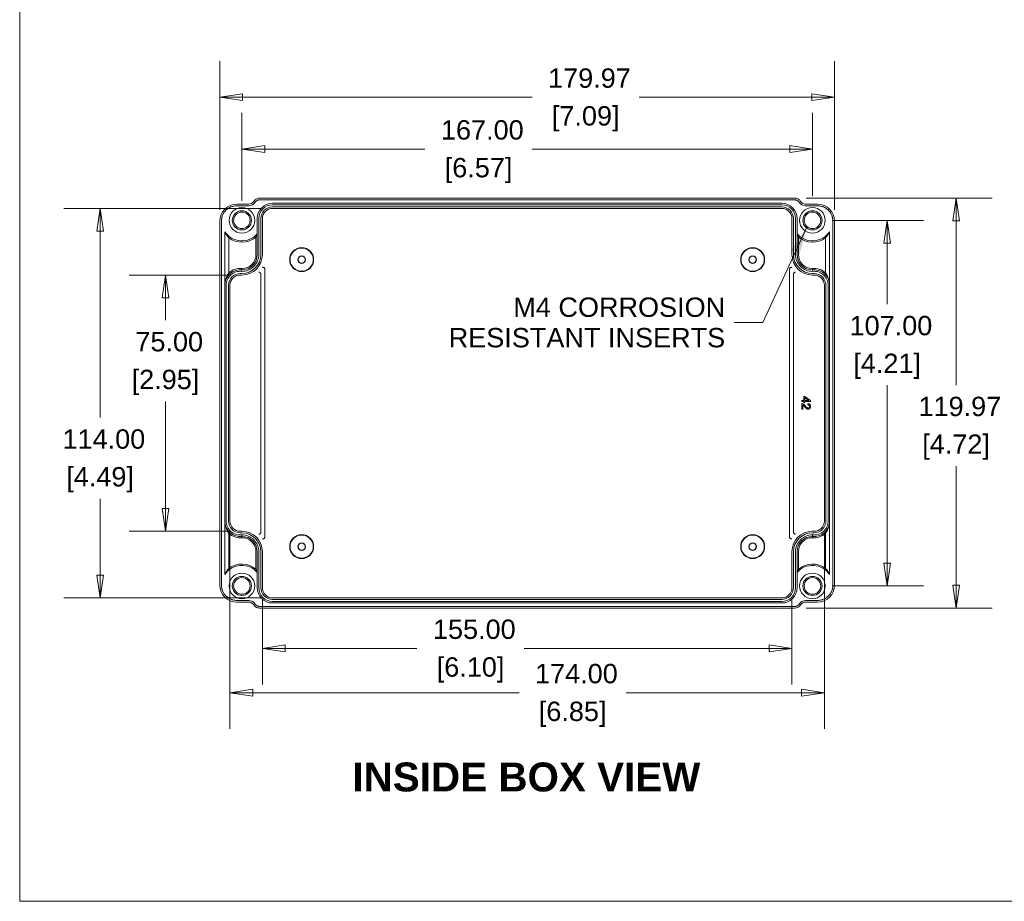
# Model space of a CAD drawing. Header units: millimetres. Extents: x 12 to 920, y 12 to 708.
# Tile 1 of 12: x 25 to 313, y 25 to 283. Entities that reach past the tile are written whole.
import ezdxf

# ---------------------------------------------------------------- set-up
doc = ezdxf.new("R2010")
doc.units = ezdxf.units.MM
doc.header["$LTSCALE"] = 3.333333
for name, color, linetype, lineweight in [('Dimension (ANSI)', 7, 'Continuous', 9), ('Sketch Geometry (ANSI)', 7, 'Continuous', 9), ('Symbol (ANSI)', 7, 'Continuous', 9), ('Visible (ANSI)', 7, 'Continuous', 9)]:
    doc.layers.add(name, color=color, linetype=linetype, lineweight=lineweight)
doc.styles.add('Label Text (ANSI)', font='arialbd.ttf')
doc.styles.add('Note Text (ANSI)', font='arial.ttf')
doc.dimstyles.new('Default - mm (ANSI)', dxfattribs={"dimscale": 3.333333, "dimtxt": 1.7, "dimasz": 2, "dimexe": 3.175, "dimexo": 1, "dimgap": 0.8, "dimtad": 0, "dimtih": 1, "dimtoh": 1, "dimrnd": 1e-08, "dimzin": 4, "dimdsep": 46, "dimtxsty": 'Note Text (ANSI)', "dimblk": 'Filled-1', "dimcen": 0.09, "dimdle": 10, "dimclrd": 256, "dimclre": 256, "dimclrt": 256, "dimadec": 1, "dimazin": 0, "dimtfac": 1.792941, "dimtofl": 0, "dimtmove": 0, "dimatfit": 3, "dimfxl": 1, "dimtolj": 1, "dimtzin": 0, "dimlwd": -1, "dimlwe": -1, "dimarcsym": 0})
doc.dimstyles.new('Default - mm (ANSI)$7', dxfattribs={"dimscale": 3.333333, "dimtxt": 1.7, "dimasz": 2.5, "dimexe": 3.175, "dimexo": 1, "dimgap": 0.8, "dimtad": 0, "dimtih": 1, "dimtoh": 1, "dimrnd": 1e-08, "dimzin": 4, "dimdsep": 46, "dimtxsty": 'Note Text (ANSI)', "dimblk": 'Filled-1', "dimcen": 0.09, "dimdle": 10, "dimclrd": 256, "dimclre": 256, "dimclrt": 256, "dimadec": 1, "dimazin": 0, "dimtfac": 1.792941, "dimtofl": 0, "dimtmove": 0, "dimatfit": 3, "dimfxl": 1, "dimtolj": 1, "dimtzin": 0, "dimlwd": -1, "dimlwe": -1, "dimarcsym": 0})

# ---------------------------------------------------------------- blocks, each defined once
blk = doc.blocks.new('Filled-1')
at = {"color": 0}
for p, q in [((0, 0), (-1, 0.15)), ((-1, 0.15), (-1, -0.15)), ((-1, 0), (0, 0)), ((-1, -0.15), (0, 0))]:
    blk.add_line(p, q, dxfattribs=at)
at = {"color": 0, "flags": 128}
blk.add_lwpolyline([(-1, -0.15), (0, 0), (-1, 0.15), (-1, -0.15)], dxfattribs=at)
at = {"color": 0}
blk.add_solid([(-1, -0.15), (0, 0), (-1, 0.15), (-1, -0.15)], dxfattribs=at)
blk = doc.blocks.new('*D39')
at = {"layer": 'Defpoints', "color": 0, "transparency": 16777216}
for p in [(83.55, 260.35), (83.55, 224.05), (263.52, 224.05)]:
    blk.add_point(p, dxfattribs=at)
at = {"layer": 'Dimension (ANSI)', "transparency": 16777216}
for p, q in [((83.55, 227.39), (83.55, 270.93)), ((263.52, 227.39), (263.52, 270.93)), ((90.22, 260.35), (174.98, 260.35)), ((256.86, 260.35), (206.36, 260.35))]:
    blk.add_line(p, q, dxfattribs=at)
at = {"layer": 'Dimension (ANSI)', "transparency": 16777216, "xscale": 6.666666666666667, "yscale": 6.666666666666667, "zscale": 6.666666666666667, "rotation": 180}
blk.add_blockref('Filled-1', (83.55, 260.35), dxfattribs=at)
at = {"layer": 'Dimension (ANSI)', "transparency": 16777216, "xscale": 6.666666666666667, "yscale": 6.666666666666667, "zscale": 6.666666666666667}
blk.add_blockref('Filled-1', (263.52, 260.35), dxfattribs=at)
at = {"layer": 'Dimension (ANSI)', "transparency": 16777216, "attachment_point": 5, "style": 'Note Text (ANSI)'}
for s, insert, char_height in [('\\A1; 179.97', (190.67, 265.91), 5.6667), ('\\A1;[7.09]', (190.67, 254.05), 5.667)]:
    blk.add_mtext(s, dxfattribs=dict(at, insert=insert, char_height=char_height))
blk = doc.blocks.new('*D40')
at = {"layer": 'Defpoints', "color": 0, "transparency": 16777216}
for p in [(257.04, 245.19), (257.04, 228.06), (90.04, 226.73)]:
    blk.add_point(p, dxfattribs=at)
at = {"layer": 'Dimension (ANSI)', "transparency": 16777216}
for p, q in [((90.04, 230.07), (90.04, 255.77)), ((257.04, 231.4), (257.04, 255.77)), ((96.7, 245.19), (143.62, 245.19)), ((250.37, 245.19), (174.99, 245.19))]:
    blk.add_line(p, q, dxfattribs=at)
at = {"layer": 'Dimension (ANSI)', "transparency": 16777216, "xscale": 6.666666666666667, "yscale": 6.666666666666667, "zscale": 6.666666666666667, "rotation": 180}
blk.add_blockref('Filled-1', (90.04, 245.19), dxfattribs=at)
at = {"layer": 'Dimension (ANSI)', "transparency": 16777216, "xscale": 6.666666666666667, "yscale": 6.666666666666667, "zscale": 6.666666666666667}
blk.add_blockref('Filled-1', (257.04, 245.19), dxfattribs=at)
at = {"layer": 'Dimension (ANSI)', "transparency": 16777216, "attachment_point": 5, "style": 'Note Text (ANSI)'}
for s, insert, char_height in [('\\A1; 167.00', (159.31, 250.75), 5.6667), ('\\A1;[6.57]', (159.31, 238.89), 5.667)]:
    blk.add_mtext(s, dxfattribs=dict(at, insert=insert, char_height=char_height))
blk = doc.blocks.new('*D41')
at = {"layer": 'Defpoints', "color": 0, "transparency": 16777216}
for p in [(251.86, 230.8), (251.86, 110.83), (299.08, 110.83)]:
    blk.add_point(p, dxfattribs=at)
at = {"layer": 'Dimension (ANSI)', "transparency": 16777216}
for p, q in [((255.19, 230.8), (309.66, 230.8)), ((299.08, 224.13), (299.08, 176.11)), ((299.08, 117.49), (299.08, 152.4)), ((255.19, 110.83), (309.66, 110.83))]:
    blk.add_line(p, q, dxfattribs=at)
at = {"layer": 'Dimension (ANSI)', "transparency": 16777216, "xscale": 6.666666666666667, "yscale": 6.666666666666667, "zscale": 6.666666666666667}
for p, rotation in [((299.08, 230.8), 90), ((299.08, 110.83), 270)]:
    blk.add_blockref('Filled-1', p, dxfattribs=dict(at, rotation=rotation))
at = {"layer": 'Dimension (ANSI)', "transparency": 16777216, "attachment_point": 5, "style": 'Note Text (ANSI)'}
for s, insert, char_height in [('\\A1; 119.97', (299.08, 169.81), 5.6667), ('\\A1;[4.72]', (299.08, 157.96), 5.667)]:
    blk.add_mtext(s, dxfattribs=dict(at, insert=insert, char_height=char_height))
blk = doc.blocks.new('*D42')
at = {"layer": 'Defpoints', "color": 0, "transparency": 16777216}
for p in [(259.46, 224.31), (278.91, 224.31), (259.46, 117.31)]:
    blk.add_point(p, dxfattribs=at)
at = {"layer": 'Dimension (ANSI)', "transparency": 16777216}
for p, q in [((262.79, 224.31), (289.5, 224.31)), ((278.91, 217.65), (278.91, 199.77)), ((278.91, 123.98), (278.91, 176.05)), ((262.79, 117.31), (289.5, 117.31))]:
    blk.add_line(p, q, dxfattribs=at)
at = {"layer": 'Dimension (ANSI)', "transparency": 16777216, "xscale": 6.666666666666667, "yscale": 6.666666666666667, "zscale": 6.666666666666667}
for p, rotation in [((278.91, 224.31), 90), ((278.91, 117.31), 270)]:
    blk.add_blockref('Filled-1', p, dxfattribs=dict(at, rotation=rotation))
at = {"layer": 'Dimension (ANSI)', "transparency": 16777216, "attachment_point": 5, "style": 'Note Text (ANSI)'}
for s, insert, char_height in [('\\A1; 107.00', (278.91, 193.47), 5.6667), ('\\A1;[4.21]', (278.91, 181.61), 5.667)]:
    blk.add_mtext(s, dxfattribs=dict(at, insert=insert, char_height=char_height))
blk = doc.blocks.new('*D43')
at = {"layer": 'Defpoints', "color": 0, "transparency": 16777216}
for p in [(96.04, 116.81), (251.04, 116.81), (251.04, 99.03)]:
    blk.add_point(p, dxfattribs=at)
at = {"layer": 'Dimension (ANSI)', "transparency": 16777216}
for p, q in [((96.04, 113.48), (96.04, 88.44)), ((251.04, 113.48), (251.04, 88.44)), ((102.7, 99.03), (141.28, 99.03)), ((244.37, 99.03), (172.65, 99.03))]:
    blk.add_line(p, q, dxfattribs=at)
at = {"layer": 'Dimension (ANSI)', "transparency": 16777216, "xscale": 6.666666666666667, "yscale": 6.666666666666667, "zscale": 6.666666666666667, "rotation": 180}
blk.add_blockref('Filled-1', (96.04, 99.03), dxfattribs=at)
at = {"layer": 'Dimension (ANSI)', "transparency": 16777216, "xscale": 6.666666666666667, "yscale": 6.666666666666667, "zscale": 6.666666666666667}
blk.add_blockref('Filled-1', (251.04, 99.03), dxfattribs=at)
at = {"layer": 'Dimension (ANSI)', "transparency": 16777216, "attachment_point": 5, "style": 'Note Text (ANSI)'}
for s, insert, char_height in [('\\A1; 155.00', (156.97, 104.59), 5.6667), ('\\A1;[6.10]', (156.97, 92.73), 5.667)]:
    blk.add_mtext(s, dxfattribs=dict(at, insert=insert, char_height=char_height))
blk = doc.blocks.new('*D44')
at = {"layer": 'Defpoints', "color": 0, "transparency": 16777216}
for p in [(86.54, 136.31), (260.54, 136.31), (260.54, 86.05)]:
    blk.add_point(p, dxfattribs=at)
at = {"layer": 'Dimension (ANSI)', "transparency": 16777216}
for p, q in [((86.54, 132.98), (86.54, 75.46)), ((260.54, 132.98), (260.54, 75.46)), ((93.2, 86.05), (171.17, 86.05)), ((253.87, 86.05), (202.54, 86.05))]:
    blk.add_line(p, q, dxfattribs=at)
at = {"layer": 'Dimension (ANSI)', "transparency": 16777216, "xscale": 6.666666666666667, "yscale": 6.666666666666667, "zscale": 6.666666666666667, "rotation": 180}
blk.add_blockref('Filled-1', (86.54, 86.05), dxfattribs=at)
at = {"layer": 'Dimension (ANSI)', "transparency": 16777216, "xscale": 6.666666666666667, "yscale": 6.666666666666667, "zscale": 6.666666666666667}
blk.add_blockref('Filled-1', (260.54, 86.05), dxfattribs=at)
at = {"layer": 'Dimension (ANSI)', "transparency": 16777216, "attachment_point": 5, "style": 'Note Text (ANSI)'}
for s, insert, char_height in [('\\A1; 174.00', (186.85, 91.61), 5.6667), ('\\A1;[6.85]', (186.85, 79.75), 5.667)]:
    blk.add_mtext(s, dxfattribs=dict(at, insert=insert, char_height=char_height))
blk = doc.blocks.new('*D45')
at = {"layer": 'Defpoints', "color": 0, "transparency": 16777216}
for p in [(89.54, 208.31), (67.67, 133.31), (90.04, 133.31)]:
    blk.add_point(p, dxfattribs=at)
at = {"layer": 'Dimension (ANSI)', "transparency": 16777216}
for p, q in [((86.2, 208.31), (57.09, 208.31)), ((67.67, 201.65), (67.67, 195.05)), ((67.67, 139.98), (67.67, 171.34)), ((86.7, 133.31), (57.09, 133.31))]:
    blk.add_line(p, q, dxfattribs=at)
at = {"layer": 'Dimension (ANSI)', "transparency": 16777216, "xscale": 6.666666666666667, "yscale": 6.666666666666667, "zscale": 6.666666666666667}
for p, rotation in [((67.67, 208.31), 90), ((67.67, 133.31), 270)]:
    blk.add_blockref('Filled-1', p, dxfattribs=dict(at, rotation=rotation))
at = {"layer": 'Dimension (ANSI)', "transparency": 16777216, "char_height": 5.667, "attachment_point": 5, "style": 'Note Text (ANSI)'}
for s, insert in [('\\A1; 75.00', (67.67, 188.76)), ('\\A1;[2.95]', (67.67, 176.9))]:
    blk.add_mtext(s, dxfattribs=dict(at, insert=insert))
blk = doc.blocks.new('*D46')
at = {"layer": 'Defpoints', "color": 0, "transparency": 16777216}
for p in [(48.54, 227.81), (99.04, 227.81), (99.04, 113.81)]:
    blk.add_point(p, dxfattribs=at)
at = {"layer": 'Dimension (ANSI)', "transparency": 16777216}
for p, q in [((95.7, 227.81), (37.96, 227.81)), ((48.54, 221.15), (48.54, 166.57)), ((48.54, 120.48), (48.54, 142.85)), ((95.7, 113.81), (37.96, 113.81))]:
    blk.add_line(p, q, dxfattribs=at)
at = {"layer": 'Dimension (ANSI)', "transparency": 16777216, "xscale": 6.666666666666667, "yscale": 6.666666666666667, "zscale": 6.666666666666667}
for p, rotation in [((48.54, 227.81), 90), ((48.54, 113.81), 270)]:
    blk.add_blockref('Filled-1', p, dxfattribs=dict(at, rotation=rotation))
at = {"layer": 'Dimension (ANSI)', "transparency": 16777216, "attachment_point": 5, "style": 'Note Text (ANSI)'}
for s, insert, char_height in [('\\A1; 114.00', (48.54, 160.27), 5.6667), ('\\A1;[4.49]', (48.54, 148.41), 5.667)]:
    blk.add_mtext(s, dxfattribs=dict(at, insert=insert, char_height=char_height))
blk = doc.blocks.new('Borders Hammond Border')
at = {"layer": 'Sketch Geometry (ANSI)'}
for p, q in [((7.5, 208.4), (7.5, 7.5)), ((7.5, 7.5), (271.9, 7.5))]:
    blk.add_line(p, q, dxfattribs=at)

msp = doc.modelspace()

# ---------------------------------------------------------------- linework, layer by layer
at = {"layer": 'Visible (ANSI)'}
for p, q in [((95.2165, 230.8004), (251.8585, 230.8004)), ((92.0375, 228.5635), (88.5358, 228.5635)), ((88.5489, 229.0504), (92.0375, 229.0504)), ((251.8657, 230.3135), (95.2093, 230.3135)), ((99.0375, 229.3135), (248.0375, 229.3135)), ((99.0375, 228.8727), (248.0375, 228.8727)), ((99.0375, 228.2543), (248.0375, 228.2543)), ((99.0375, 227.8135), (248.0375, 227.8135)), ((255.0375, 229.0504), (258.5261, 229.0504)), ((258.5392, 228.5635), (255.0375, 228.5635)), ((94.5375, 220.3449), (94.5375, 224.8135)), ((94.9783, 214.3135), (94.9783, 224.8135)), ((95.5967, 214.3135), (95.5967, 224.8135)), ((96.0375, 214.3135), (96.0375, 224.8135)), ((251.0375, 224.8135), (251.0375, 214.3135)), ((251.4783, 224.8135), (251.4783, 214.3135)), ((252.0967, 224.8135), (252.0967, 214.3135)), ((252.5375, 224.8135), (252.5375, 220.3449)), ((83.5506, 117.5749), (83.5506, 224.0521)), ((84.0375, 224.0652), (84.0375, 117.5618)), ((263.0375, 117.5618), (263.0375, 224.0652)), ((263.5244, 224.0521), (263.5244, 117.5749)), ((85.0375, 205.8135), (85.0375, 220.9969)), ((86.1897, 219.2195), (86.1897, 208.9075)), ((94.1535, 214.3135), (94.1535, 219.4336)), ((94.5375, 220.3449), (94.5375, 214.3135)), ((252.5375, 214.3135), (252.5375, 220.3449)), ((252.9215, 219.4336), (252.9215, 214.3135)), ((260.8853, 208.9075), (260.8853, 219.2195)), ((262.0375, 220.9969), (262.0375, 205.8135)), ((89.5375, 208.7543), (90.0375, 208.7543)), ((89.5375, 208.3135), (90.0375, 208.3135)), ((95.5849, 132.9969), (95.5849, 208.6301)), ((96.7396, 210.0289), (96.7396, 131.5982)), ((250.3354, 131.5982), (250.3354, 210.0289)), ((251.4901, 208.6301), (251.4901, 132.9969)), ((257.0375, 208.7543), (257.5375, 208.7543)), ((257.0375, 208.3135), (257.5375, 208.3135)), ((85.0098, 136.3135), (85.0098, 205.3135)), ((85.4506, 136.3135), (85.4506, 205.3135)), ((86.0967, 136.3135), (86.0967, 205.3135)), ((86.5375, 136.3135), (86.5375, 205.3135)), ((260.5375, 205.3135), (260.5375, 136.3135)), ((260.9783, 205.3135), (260.9783, 136.3135)), ((261.6244, 205.3135), (261.6244, 136.3135)), ((262.0652, 205.3135), (262.0652, 136.3135)), ((254.5377, 171.6272), (253.9394, 171.6272)), ((253.9394, 171.6272), (253.9394, 171.3204)), ((253.9394, 171.3204), (254.5377, 171.3204)), ((253.9394, 170.7087), (253.9394, 169.0567)), ((254.2347, 169.0567), (254.2347, 170.2819)), ((254.5377, 172.7114), (254.5377, 171.6272)), ((254.8197, 172.7114), (254.5377, 172.7114)), ((254.5377, 171.3204), (254.5377, 170.9831)), ((254.5377, 170.9831), (254.8197, 170.9831)), ((256.4394, 171.5719), (254.8197, 172.7114)), ((254.8197, 171.6272), (254.8197, 172.4103)), ((254.8197, 172.4103), (255.9478, 171.6272)), ((255.9478, 171.6272), (254.8197, 171.6272)), ((254.8197, 170.9831), (254.8197, 171.3204)), ((254.8197, 171.3204), (256.4394, 171.3204)), ((255.7267, 170.6516), (255.6944, 170.3352)), ((256.4394, 171.3204), (256.4394, 171.5719)), ((253.9394, 169.0567), (254.2347, 169.0567)), ((85.0375, 120.6301), (85.0375, 135.8135)), ((262.0375, 135.8135), (262.0375, 120.6301)), ((86.1897, 132.7195), (86.1897, 122.4076)), ((90.0375, 133.3135), (89.5375, 133.3135)), ((90.0375, 132.8727), (89.5375, 132.8727)), ((257.5375, 133.3135), (257.0375, 133.3135)), ((257.5375, 132.8727), (257.0375, 132.8727)), ((260.8853, 122.4076), (260.8853, 132.7195)), ((94.1535, 122.1934), (94.1535, 127.3135)), ((94.5375, 127.3135), (94.5375, 121.2821)), ((94.9783, 116.8135), (94.9783, 127.3135)), ((95.5967, 116.8135), (95.5967, 127.3135)), ((96.0375, 116.8135), (96.0375, 127.3135)), ((251.0375, 127.3135), (251.0375, 116.8135)), ((251.4783, 127.3135), (251.4783, 116.8135)), ((252.0967, 127.3135), (252.0967, 116.8135)), ((252.5375, 121.2821), (252.5375, 127.3135)), ((252.9215, 127.3135), (252.9215, 122.1934)), ((94.5375, 116.8135), (94.5375, 121.2821)), ((252.5375, 121.2821), (252.5375, 116.8135)), ((88.5358, 113.0635), (92.0375, 113.0635)), ((92.0375, 112.5766), (88.5489, 112.5766)), ((248.0375, 113.8135), (99.0375, 113.8135)), ((248.0375, 113.3727), (99.0375, 113.3727)), ((248.0375, 112.7543), (99.0375, 112.7543)), ((255.0375, 113.0635), (258.5392, 113.0635)), ((258.5261, 112.5766), (255.0375, 112.5766)), ((95.2093, 111.3135), (251.8657, 111.3135)), ((251.8585, 110.8266), (95.2165, 110.8266)), ((248.0375, 112.3135), (99.0375, 112.3135))]:
    msp.add_line(p, q, dxfattribs=at)
for centre, radius in [((90.0375, 224.3135), 3.75), ((257.0375, 224.3135), 3.75), ((90.0375, 224.3135), 2.8006), ((90.0375, 224.3135), 2.421), ((257.0375, 224.3135), 2.8006), ((257.0375, 224.3135), 2.421), ((107.5375, 212.8135), 3.5), ((107.5375, 212.8135), 3.3953), ((239.5375, 212.8135), 3.5), ((239.5375, 212.8135), 3.3953), ((107.5375, 212.8135), 1.125), ((107.5375, 212.8135), 1.0595), ((239.5375, 212.8135), 1.125), ((239.5375, 212.8135), 1.0595), ((107.5375, 128.8135), 3.5), ((107.5375, 128.8135), 3.3953), ((107.5375, 128.8135), 1.125), ((107.5375, 128.8135), 1.0595), ((239.5375, 128.8135), 3.5), ((239.5375, 128.8135), 3.3953), ((239.5375, 128.8135), 1.125), ((239.5375, 128.8135), 1.0595), ((90.0375, 117.3135), 3.75), ((257.0375, 117.3135), 3.75), ((90.0375, 117.3135), 2.8006), ((90.0375, 117.3135), 2.421), ((257.0375, 117.3135), 2.8006), ((257.0375, 117.3135), 2.421)]:
    msp.add_circle(centre, radius, dxfattribs=at)
for centre, radius, start, end in [((92.0375, 230.8135), 1.7631, 270, 327.664748), ((92.0375, 230.8135), 2.25, 270, 327.774825), ((99.0375, 224.8135), 4.5, 90, 180), ((99.0375, 224.8135), 4.0592, 90, 180), ((99.0375, 224.8135), 3.4408, 90, 180), ((99.0375, 224.8135), 3, 90, 180), ((248.0375, 224.8135), 4.5, 0, 90), ((248.0375, 224.8135), 4.0592, 0, 90), ((248.0375, 224.8135), 3.4408, 0, 90), ((248.0375, 224.8135), 3, 0, 90), ((255.0375, 230.8135), 2.25, 212.225175, 270), ((255.0375, 230.8135), 1.7631, 212.335252, 270), ((90.0375, 224.3135), 6, 213.55731, 318.590378), ((90.0375, 224.3135), 6.384, 232.934308, 310.146292), ((257.0375, 224.3135), 6, 221.409622, 326.44269), ((257.0375, 224.3135), 6.384, 229.853708, 307.065692), ((90.0375, 214.3135), 4.9408, 269.703021, 0), ((90.0375, 214.3135), 4.5, 270, 0), ((90.0375, 214.3135), 6, 270, 0), ((90.0375, 214.3135), 5.5592, 270, 0), ((90.0375, 214.3135), 4.116, 270.283423, 0), ((257.0375, 214.3135), 6, 180, 270), ((257.0375, 214.3135), 5.5592, 180, 270), ((257.0375, 214.3135), 4.9408, 180, 270.296979), ((257.0375, 214.3135), 4.5, 180, 270), ((257.0375, 214.3135), 4.116, 180, 269.716577), ((89.5375, 205.3135), 4.5277, 83.659808, 173.659808), ((89.5375, 205.3135), 4.0869, 83.334274, 180), ((89.5375, 205.3135), 3.4408, 90, 180), ((89.5375, 205.3135), 4.9117, 83.918466, 132.969149), ((89.5375, 205.3135), 3, 90, 180), ((257.5375, 205.3135), 4.9117, 47.030851, 96.081534), ((257.5375, 205.3135), 4.5277, 6.340192, 96.340192), ((257.5375, 205.3135), 4.0869, 0, 96.665726), ((257.5375, 205.3135), 3.4408, 0, 90), ((257.5375, 205.3135), 3, 0, 90), ((89.5375, 205.3135), 4.5277, 173.659808, 180), ((257.5375, 205.3135), 4.5277, 0, 6.340192), ((89.5375, 136.3135), 4.5277, 180, 186.340192), ((89.5375, 136.3135), 4.5277, 186.340192, 276.340192), ((89.5375, 136.3135), 4.0869, 180, 276.665726), ((89.5375, 136.3135), 3.4408, 180, 270), ((89.5375, 136.3135), 3, 180, 270), ((257.5375, 136.3135), 4.5277, 263.659808, 353.659808), ((257.5375, 136.3135), 4.0869, 263.334274, 0), ((257.5375, 136.3135), 3.4408, 270, 0), ((257.5375, 136.3135), 3, 270, 0), ((257.5375, 136.3135), 4.5277, 353.659808, 0), ((89.5375, 136.3135), 4.9117, 227.030851, 276.081534), ((90.0375, 127.3135), 6, 0, 90), ((90.0375, 127.3135), 5.5592, 0, 90), ((257.0375, 127.3135), 6, 90, 180), ((257.0375, 127.3135), 5.5592, 90, 180), ((257.5375, 136.3135), 4.9117, 263.918466, 312.969149), ((90.0375, 127.3135), 4.9408, 0, 90.296979), ((90.0375, 127.3135), 4.5, 0, 90), ((90.0375, 127.3135), 4.116, 0, 89.716577), ((257.0375, 127.3135), 4.9408, 89.703021, 180), ((257.0375, 127.3135), 4.5, 90, 180), ((257.0375, 127.3135), 4.116, 90.283423, 180), ((90.0375, 117.3135), 6, 41.409622, 146.44269), ((90.0375, 117.3135), 6.384, 49.853708, 127.065692), ((257.0375, 117.3135), 6, 33.55731, 138.590378), ((257.0375, 117.3135), 6.384, 52.934308, 130.146292), ((99.0375, 116.8135), 4.5, 180, 270), ((99.0375, 116.8135), 4.0592, 180, 270), ((99.0375, 116.8135), 3.4408, 180, 270), ((99.0375, 116.8135), 3, 180, 270), ((248.0375, 116.8135), 4.5, 270, 0), ((248.0375, 116.8135), 3.4408, 270, 0), ((248.0375, 116.8135), 3, 270, 0), ((248.0375, 116.8135), 4.0592, 270, 0), ((92.0375, 110.8135), 2.25, 32.225175, 90), ((92.0375, 110.8135), 1.7631, 32.335252, 90), ((255.0375, 110.8135), 2.25, 90, 147.774825), ((255.0375, 110.8135), 1.7631, 90, 147.664748)]:
    msp.add_arc(centre, radius, start, end, dxfattribs=at)
for centre, major_axis, ratio, start_param, end_param in [((88.5523, 224.0487), (-3.538, 3.538), 0.999315, 5.49812976, 7.06824085), ((258.5227, 224.0487), (3.538, 3.538), 0.999315, 5.49812976, 7.06824085), ((92.9117, 224.3135), (-8.6242, 0), 0.94283297, 0.42014254, 0.6770377), ((254.1634, 224.3135), (-8.6242, 0), 0.94283297, 2.46455495, 2.72145011), ((91.7972, 205.3135), (6.7805, 0), 0.94283297, 2.54456502, 3.06330029), ((255.2778, 205.3135), (6.7805, 0), 0.94283297, 0.07829236, 0.59702763), ((91.7972, 136.3135), (-6.7805, 0), 0.94283297, 0.07829236, 0.59702763), ((255.2778, 136.3135), (-6.7805, 0), 0.94283297, 2.54456502, 3.06330029), ((92.9117, 117.3135), (8.6242, 0), 0.94283297, 2.46455495, 2.72145011), ((254.1634, 117.3135), (8.6242, 0), 0.94283297, 0.42014254, 0.6770377), ((88.5523, 117.5783), (-3.538, -3.538), 0.999315, 5.49812976, 7.06824085), ((258.5227, 117.5783), (3.538, -3.538), 0.999315, 5.49812976, 7.06824085)]:
    msp.add_ellipse(centre, major_axis=major_axis, ratio=ratio, start_param=start_param, end_param=end_param, dxfattribs=at)
for points, knots in [([(93.5272, 229.8705), (93.6374, 230.0445), (93.7738, 230.2005), (94.0894, 230.4653), (94.2668, 230.5725), (94.6982, 230.7496), (94.9561, 230.8004), (95.2165, 230.8004)], [-0.201710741, -0.201710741, -0.201710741, -0.201710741, -0.13991455, -0.13991455, -0.078116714, -0.078116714, 0, 0, 0, 0]), ([(251.8585, 230.8004), (252.0645, 230.8004), (252.2693, 230.7686), (252.6618, 230.6435), (252.8472, 230.551), (253.2276, 230.2812), (253.4085, 230.0905), (253.5478, 229.8705)], [-0.201710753, -0.201710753, -0.201710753, -0.201710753, -0.13991405, -0.13991405, -0.078119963, -0.078119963, 0, 0, 0, 0]), ([(88.5358, 228.5635), (88.3395, 228.5635), (87.9468, 228.5378), (87.4644, 228.4419), (86.9946, 228.2994), (86.6311, 228.1489), (86.1982, 227.9175), (85.8711, 227.699), (85.4916, 227.3875), (85.2135, 227.1094), (84.9021, 226.7299), (84.6836, 226.4029), (84.4522, 225.9699), (84.3016, 225.6064), (84.1592, 225.1366), (84.0632, 224.6542), (84.0375, 224.2616), (84.0375, 224.0652)], [-7.06824085, -7.06824085, -7.06824085, -7.06824085, -6.93739826, -6.80655567, -6.74113438, -6.61029179, -6.54487049, -6.4140279, -6.3486066, -6.21776401, -6.15234272, -6.02150012, -5.95607883, -5.82523624, -5.75981494, -5.62897235, -5.49812976, -5.49812976, -5.49812976, -5.49812976]), ([(95.2093, 230.3135), (95.1251, 230.3135), (94.9782, 230.3011), (94.8144, 230.2626), (94.6943, 230.2234), (94.6162, 230.1924), (94.5213, 230.1475), (94.4477, 230.1069), (94.3591, 230.0504), (94.291, 230.0007), (94.2103, 229.9337), (94.1493, 229.8761), (94.0778, 229.7995), (94.0112, 229.7185), (93.9634, 229.6493), (93.9409, 229.6137)], [-0.202097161, -0.202097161, -0.202097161, -0.202097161, -0.168414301, -0.143152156, -0.134731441, -0.117890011, -0.109469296, -0.092627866, -0.084207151, -0.06736572, -0.058945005, -0.042103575, -0.03368286, -0.01684143, 0, 0, 0, 0]), ([(253.1341, 229.6137), (253.0892, 229.6849), (253.0004, 229.8026), (252.8805, 229.9206), (252.7833, 230.0013), (252.7153, 230.0508), (252.6268, 230.1072), (252.5532, 230.1478), (252.4582, 230.1926), (252.3798, 230.2237), (252.2801, 230.2562), (252.1988, 230.2771), (252.0959, 230.2968), (251.9919, 230.31), (251.9078, 230.3135), (251.8657, 230.3135)], [-0.20209715, -0.20209715, -0.20209715, -0.20209715, -0.168414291, -0.143152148, -0.134731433, -0.117890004, -0.109469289, -0.09262786, -0.084207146, -0.067365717, -0.058945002, -0.042103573, -0.033682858, -0.016841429, 0, 0, 0, 0]), ([(263.0375, 224.0652), (263.0375, 224.2616), (263.0118, 224.6542), (262.9159, 225.1366), (262.7734, 225.6064), (262.6229, 225.9699), (262.3915, 226.4029), (262.1729, 226.7299), (261.8615, 227.1094), (261.5834, 227.3875), (261.2039, 227.699), (260.8769, 227.9175), (260.4439, 228.1489), (260.0804, 228.2994), (259.6106, 228.4419), (259.1282, 228.5378), (258.7356, 228.5635), (258.5392, 228.5635)], [-7.06824085, -7.06824085, -7.06824085, -7.06824085, -6.93739826, -6.80655567, -6.74113438, -6.61029179, -6.54487049, -6.4140279, -6.3486066, -6.21776401, -6.15234272, -6.02150012, -5.95607883, -5.82523624, -5.75981494, -5.62897235, -5.49812976, -5.49812976, -5.49812976, -5.49812976]), ([(96.0285, 210.5274), (96.0287, 210.5277), (96.0289, 210.528), (96.045, 210.5492), (96.0727, 210.5624), (96.1463, 210.5712), (96.1902, 210.568), (96.2876, 210.5466), (96.3394, 210.5297), (96.4462, 210.4841), (96.4998, 210.4563), (96.5518, 210.4244)], [-0.0800082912, -0.0800082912, -0.0800082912, -0.0800082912, -0.079670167, -0.079670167, -0.0576051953, -0.0576051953, -0.0372233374, -0.0372233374, -0.0182953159, -0.0182953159, 0, 0, 0, 0]), ([(96.7396, 210.0289), (96.7396, 210.1071), (96.7264, 210.1796), (96.6809, 210.2913), (96.6531, 210.3359), (96.5967, 210.3929), (96.5752, 210.4101), (96.5518, 210.4244)], [0, 0, 0, 0, 0.0234822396, 0.0234822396, 0.0415283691, 0.0415283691, 0.0511131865, 0.0511131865, 0.0511131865, 0.0511131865]), ([(250.5232, 210.4244), (250.5165, 210.4203), (250.5099, 210.4159), (250.4666, 210.3849), (250.4359, 210.3519), (250.3853, 210.274), (250.3668, 210.2296), (250.3413, 210.1333), (250.3354, 210.0809), (250.3354, 210.0289)], [0.104255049, 0.104255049, 0.104255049, 0.104255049, 0.107243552, 0.107243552, 0.1241666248, 0.1241666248, 0.1419772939, 0.1419772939, 0.1613883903, 0.1613883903, 0.1613883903, 0.1613883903]), ([(250.5232, 210.4244), (250.5752, 210.4563), (250.6288, 210.4841), (250.7356, 210.5297), (250.7874, 210.5466), (250.8848, 210.568), (250.9287, 210.5712), (251.0023, 210.5624), (251.03, 210.5492), (251.0461, 210.528), (251.0463, 210.5277), (251.0466, 210.5274)], [-0.0798893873, -0.0798893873, -0.0798893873, -0.0798893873, -0.06154373, -0.06154373, -0.0425636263, -0.0425636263, -0.0221256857, -0.0221256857, 0, 0, 0.0003390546, 0.0003390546, 0.0003390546, 0.0003390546]), ([(94.9522, 209.135), (94.9526, 209.1353), (94.953, 209.1356), (94.9794, 209.1575), (95.0161, 209.1678), (95.1007, 209.1637), (95.1462, 209.1524), (95.2403, 209.112), (95.2874, 209.0853), (95.3803, 209.019), (95.4247, 208.981), (95.4662, 208.9388)], [-0.0812798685, -0.0812798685, -0.0812798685, -0.0812798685, -0.0809320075, -0.0809320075, -0.0570898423, -0.0570898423, -0.036378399, -0.036378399, -0.0177456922, -0.0177456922, 0, 0, 0, 0]), ([(95.5849, 208.6301), (95.5849, 208.6923), (95.5741, 208.754), (95.5305, 208.859), (95.5023, 208.9021), (95.4662, 208.9388)], [0, 0, 0, 0, 0.0186627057, 0.0186627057, 0.0341756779, 0.0341756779, 0.0341756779, 0.0341756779]), ([(251.6088, 208.9388), (251.6021, 208.932), (251.5956, 208.9248), (251.5559, 208.878), (251.5309, 208.8327), (251.4977, 208.7343), (251.4901, 208.6823), (251.4901, 208.6301)], [0.0900454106, 0.0900454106, 0.0900454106, 0.0900454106, 0.093253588, 0.093253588, 0.1104061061, 0.1104061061, 0.1276776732, 0.1276776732, 0.1276776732, 0.1276776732]), ([(251.6088, 208.9388), (251.6503, 208.981), (251.6948, 209.019), (251.7876, 209.0853), (251.8347, 209.112), (251.9289, 209.1524), (251.9743, 209.1637), (252.0589, 209.1678), (252.0956, 209.1575), (252.1221, 209.1356), (252.1224, 209.1353), (252.1228, 209.135)], [-0.0812591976, -0.0812591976, -0.0812591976, -0.0812591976, -0.0634417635, -0.0634417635, -0.0447337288, -0.0447337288, -0.0239385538, -0.0239385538, 0, 0, 0.0003492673, 0.0003492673, 0.0003492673, 0.0003492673]), ([(254.1528, 170.6725), (254.1189, 170.6857), (254.0839, 170.6955), (254.0121, 170.7077), (253.9758, 170.71), (253.9394, 170.7087)], [-0.0218696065, -0.0218696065, -0.0218696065, -0.0218696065, -0.0109392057, -0.0109392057, 0, 0, 0, 0]), ([(254.8636, 170.0685), (254.7316, 170.2297), (254.5963, 170.3785), (254.3751, 170.5623), (254.2692, 170.6294), (254.1528, 170.6725)], [-0.0862995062, -0.0862995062, -0.0862995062, -0.0862995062, -0.0372308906, -0.0372308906, 0, 0, 0, 0]), ([(254.2347, 170.2819), (254.2947, 170.2451), (254.3503, 170.2005), (254.5163, 170.0441), (254.6139, 169.919), (254.7149, 169.7979)], [-0.0683954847, -0.0683954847, -0.0683954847, -0.0683954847, -0.0473145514, -0.0473145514, 0, 0, 0, 0]), ([(255.763, 169.3768), (255.701, 169.3768), (255.6407, 169.3902), (255.5154, 169.4386), (255.4516, 169.4769), (255.3217, 169.5723), (255.1714, 169.696), (254.8636, 170.0685)], [-0.363904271, -0.363904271, -0.363904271, -0.363904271, -0.262930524, -0.262930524, -0.144967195, -0.144967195, 0, 0, 0, 0]), ([(255.6944, 170.3352), (255.7723, 170.3346), (255.8509, 170.3231), (255.9904, 170.2651), (256.0354, 170.2279), (256.1055, 170.1571), (256.1366, 170.1098), (256.1851, 169.99), (256.1955, 169.9189), (256.1955, 169.8474)], [-0.0646569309, -0.0646569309, -0.0646569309, -0.0646569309, -0.0512765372, -0.0512765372, -0.0387506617, -0.0387506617, -0.0214246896, -0.0214246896, 0, 0, 0, 0]), ([(256.4489, 169.8398), (256.4489, 169.9517), (256.4353, 170.0648), (256.3702, 170.2556), (256.3277, 170.3331), (256.2281, 170.45), (256.1642, 170.5109), (255.9606, 170.614), (255.8438, 170.6408), (255.7267, 170.6516)], [-0.172777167, -0.172777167, -0.172777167, -0.172777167, -0.11482622, -0.11482622, -0.068403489, -0.068403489, -0.035254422, -0.035254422, 0, 0, 0, 0]), ([(254.7149, 169.7979), (254.9589, 169.5108), (255.0836, 169.3892), (255.3036, 169.1928), (255.4105, 169.1413), (255.5623, 169.08), (255.657, 169.0605), (255.7553, 169.0605)], [-0.0586004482, -0.0586004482, -0.0586004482, -0.0586004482, -0.0491279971, -0.0491279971, -0.0294977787, -0.0294977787, 0, 0, 0, 0]), ([(255.7553, 169.0605), (255.8487, 169.0605), (255.9397, 169.0762), (256.1076, 169.147), (256.1789, 169.1977), (256.2832, 169.304), (256.3434, 169.3754), (256.4324, 169.599), (256.4489, 169.7199), (256.4489, 169.8398)], [-0.181967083, -0.181967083, -0.181967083, -0.181967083, -0.125707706, -0.125707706, -0.072146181, -0.072146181, -0.035976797, -0.035976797, 0, 0, 0, 0]), ([(256.1955, 169.8474), (256.1955, 169.8097), (256.1925, 169.7719), (256.1789, 169.7004), (256.1691, 169.6669), (256.1383, 169.5956), (256.1098, 169.5445), (256.0196, 169.4574), (255.9769, 169.4283), (255.8758, 169.3863), (255.8201, 169.3768), (255.763, 169.3768)], [-0.0921502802, -0.0921502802, -0.0921502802, -0.0921502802, -0.0727435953, -0.0727435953, -0.054776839, -0.054776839, -0.0328453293, -0.0328453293, -0.0171411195, -0.0171411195, 0, 0, 0, 0]), ([(95.4662, 132.6882), (95.4247, 132.6461), (95.3803, 132.6081), (95.2874, 132.5418), (95.2403, 132.515), (95.1462, 132.4747), (95.1007, 132.4633), (95.0161, 132.4592), (94.9794, 132.4696), (94.953, 132.4914), (94.9526, 132.4917), (94.9522, 132.4921)], [-0.0812591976, -0.0812591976, -0.0812591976, -0.0812591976, -0.0634417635, -0.0634417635, -0.0447337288, -0.0447337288, -0.0239385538, -0.0239385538, 0, 0, 0.0003492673, 0.0003492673, 0.0003492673, 0.0003492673]), ([(95.4662, 132.6882), (95.4729, 132.6951), (95.4794, 132.7022), (95.5191, 132.749), (95.5441, 132.7944), (95.5773, 132.8928), (95.5849, 132.9447), (95.5849, 132.9969)], [0.0900454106, 0.0900454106, 0.0900454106, 0.0900454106, 0.093253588, 0.093253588, 0.1104061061, 0.1104061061, 0.1276776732, 0.1276776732, 0.1276776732, 0.1276776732]), ([(251.4901, 132.9969), (251.4901, 132.9347), (251.501, 132.873), (251.5446, 132.7681), (251.5727, 132.7249), (251.6088, 132.6882)], [0, 0, 0, 0, 0.0186627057, 0.0186627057, 0.0341756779, 0.0341756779, 0.0341756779, 0.0341756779]), ([(252.1228, 132.4921), (252.1224, 132.4917), (252.1221, 132.4914), (252.0956, 132.4696), (252.0589, 132.4592), (251.9743, 132.4633), (251.9289, 132.4747), (251.8347, 132.515), (251.7876, 132.5418), (251.6948, 132.6081), (251.6503, 132.6461), (251.6088, 132.6882)], [-0.0812798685, -0.0812798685, -0.0812798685, -0.0812798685, -0.0809320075, -0.0809320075, -0.0570898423, -0.0570898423, -0.036378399, -0.036378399, -0.0177456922, -0.0177456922, 0, 0, 0, 0]), ([(96.5518, 131.2026), (96.4998, 131.1707), (96.4462, 131.143), (96.3394, 131.0973), (96.2876, 131.0804), (96.1902, 131.059), (96.1463, 131.0558), (96.0727, 131.0646), (96.045, 131.0779), (96.0289, 131.099), (96.0287, 131.0994), (96.0285, 131.0997)], [-0.0798893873, -0.0798893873, -0.0798893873, -0.0798893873, -0.06154373, -0.06154373, -0.0425636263, -0.0425636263, -0.0221256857, -0.0221256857, 0, 0, 0.0003390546, 0.0003390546, 0.0003390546, 0.0003390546]), ([(96.5518, 131.2026), (96.5585, 131.2068), (96.5652, 131.2112), (96.6084, 131.2421), (96.6391, 131.2752), (96.6897, 131.3531), (96.7082, 131.3974), (96.7338, 131.4938), (96.7396, 131.5461), (96.7396, 131.5982)], [0.104255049, 0.104255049, 0.104255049, 0.104255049, 0.107243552, 0.107243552, 0.1241666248, 0.1241666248, 0.1419772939, 0.1419772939, 0.1613883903, 0.1613883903, 0.1613883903, 0.1613883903]), ([(250.3354, 131.5982), (250.3354, 131.5199), (250.3486, 131.4474), (250.3941, 131.3357), (250.422, 131.2911), (250.4783, 131.2341), (250.4999, 131.217), (250.5232, 131.2026)], [0, 0, 0, 0, 0.0234822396, 0.0234822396, 0.0415283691, 0.0415283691, 0.0511131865, 0.0511131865, 0.0511131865, 0.0511131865]), ([(251.0466, 131.0997), (251.0463, 131.0994), (251.0461, 131.099), (251.03, 131.0779), (251.0023, 131.0646), (250.9287, 131.0558), (250.8848, 131.059), (250.7874, 131.0804), (250.7356, 131.0973), (250.6288, 131.143), (250.5752, 131.1707), (250.5232, 131.2026)], [-0.0800082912, -0.0800082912, -0.0800082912, -0.0800082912, -0.079670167, -0.079670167, -0.0576051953, -0.0576051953, -0.0372233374, -0.0372233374, -0.0182953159, -0.0182953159, 0, 0, 0, 0]), ([(84.0375, 117.5618), (84.0375, 117.3655), (84.0632, 116.9728), (84.1592, 116.4904), (84.3016, 116.0206), (84.4522, 115.6571), (84.6836, 115.2242), (84.9021, 114.8971), (85.2135, 114.5176), (85.4916, 114.2395), (85.8711, 113.9281), (86.1982, 113.7096), (86.6311, 113.4782), (86.9946, 113.3277), (87.4644, 113.1852), (87.9468, 113.0892), (88.3395, 113.0635), (88.5358, 113.0635)], [-7.06824085, -7.06824085, -7.06824085, -7.06824085, -6.93739826, -6.80655567, -6.74113438, -6.61029179, -6.54487049, -6.4140279, -6.3486066, -6.21776401, -6.15234272, -6.02150012, -5.95607883, -5.82523624, -5.75981494, -5.62897235, -5.49812976, -5.49812976, -5.49812976, -5.49812976]), ([(258.5392, 113.0635), (258.7356, 113.0635), (259.1282, 113.0892), (259.6106, 113.1852), (260.0804, 113.3277), (260.4439, 113.4782), (260.8769, 113.7096), (261.2039, 113.9281), (261.5834, 114.2395), (261.8615, 114.5176), (262.1729, 114.8971), (262.3915, 115.2242), (262.6229, 115.6571), (262.7734, 116.0206), (262.9159, 116.4904), (263.0118, 116.9728), (263.0375, 117.3655), (263.0375, 117.5618)], [-7.06824085, -7.06824085, -7.06824085, -7.06824085, -6.93739826, -6.80655567, -6.74113438, -6.61029179, -6.54487049, -6.4140279, -6.3486066, -6.21776401, -6.15234272, -6.02150012, -5.95607883, -5.82523624, -5.75981494, -5.62897235, -5.49812976, -5.49812976, -5.49812976, -5.49812976]), ([(95.2165, 110.8266), (95.0105, 110.8266), (94.8057, 110.8584), (94.4132, 110.9835), (94.2278, 111.076), (93.8474, 111.3458), (93.6665, 111.5365), (93.5272, 111.7566)], [-0.201710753, -0.201710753, -0.201710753, -0.201710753, -0.13991405, -0.13991405, -0.078119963, -0.078119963, 0, 0, 0, 0]), ([(93.9409, 112.0133), (93.9634, 111.9777), (94.0112, 111.9085), (94.0779, 111.8274), (94.1496, 111.7507), (94.2108, 111.693), (94.2917, 111.6257), (94.3597, 111.5762), (94.4482, 111.5198), (94.5218, 111.4793), (94.6168, 111.4344), (94.6952, 111.4033), (94.7949, 111.3708), (94.8762, 111.3499), (94.9791, 111.3303), (95.0832, 111.3171), (95.1672, 111.3135), (95.2093, 111.3135)], [-0.20209715, -0.20209715, -0.20209715, -0.20209715, -0.18525572, -0.168414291, -0.159993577, -0.143152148, -0.134731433, -0.117890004, -0.109469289, -0.09262786, -0.084207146, -0.067365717, -0.058945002, -0.042103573, -0.033682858, -0.016841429, 0, 0, 0, 0]), ([(253.5478, 111.7566), (253.4376, 111.5825), (253.3012, 111.4265), (252.9856, 111.1618), (252.8083, 111.0546), (252.3768, 110.8775), (252.1189, 110.8266), (251.8585, 110.8266)], [-0.201710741, -0.201710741, -0.201710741, -0.201710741, -0.13991455, -0.13991455, -0.078116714, -0.078116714, 0, 0, 0, 0]), ([(251.8657, 111.3135), (251.9499, 111.3135), (252.0968, 111.3259), (252.2606, 111.3645), (252.3807, 111.4036), (252.4588, 111.4347), (252.5537, 111.4795), (252.6273, 111.5201), (252.7159, 111.5766), (252.784, 111.6263), (252.8647, 111.6934), (252.9257, 111.751), (252.9972, 111.8275), (253.0638, 111.9085), (253.1117, 111.9777), (253.1341, 112.0133)], [-0.202097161, -0.202097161, -0.202097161, -0.202097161, -0.168414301, -0.143152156, -0.134731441, -0.117890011, -0.109469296, -0.092627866, -0.084207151, -0.06736572, -0.058945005, -0.042103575, -0.03368286, -0.01684143, 0, 0, 0, 0])]:
    msp.add_open_spline(points, degree=3, knots=knots, dxfattribs=at)
for points, degree in [([(94.1704, 219.47), (94.162, 219.4518), (94.1535, 219.4336)], 2), ([(94.5375, 220.3449), (94.3722, 219.9074), (94.1704, 219.47)], 2), ([(252.5375, 220.3449), (252.7029, 219.9074), (252.9047, 219.47)], 2), ([(252.9047, 219.47), (252.913, 219.4518), (252.9215, 219.4336)], 2), ([(90.0375, 209.8135), (90.0294, 209.6667), (90.0208, 209.5196), (90.0119, 209.3728)], 3), ([(90.0375, 209.8135), (90.0442, 209.9337), (90.0507, 210.0561), (90.057, 210.1801)], 3), ([(90.057, 210.1801), (90.0573, 210.1859), (90.0576, 210.1917), (90.0579, 210.1976)], 3), ([(257.018, 210.1801), (257.0177, 210.1859), (257.0174, 210.1917), (257.0172, 210.1976)], 3), ([(257.0375, 209.8135), (257.0309, 209.9337), (257.0243, 210.056), (257.018, 210.1801)], 3), ([(257.0375, 209.8135), (257.0456, 209.6667), (257.0542, 209.5196), (257.0631, 209.3728)], 3), ([(90.0375, 131.8135), (90.0294, 131.9604), (90.0208, 132.1075), (90.0119, 132.2543)], 3), ([(90.0375, 131.8135), (90.0442, 131.6933), (90.0507, 131.571), (90.057, 131.4469)], 3), ([(90.057, 131.4469), (90.0573, 131.4411), (90.0576, 131.4353), (90.0579, 131.4295)], 3), ([(257.0172, 131.4295), (257.0174, 131.4353), (257.0177, 131.4411), (257.018, 131.4468)], 3), ([(257.018, 131.4468), (257.0243, 131.5709), (257.0309, 131.6933), (257.0375, 131.8135)], 3), ([(257.0375, 131.8135), (257.0456, 131.9604), (257.0542, 132.1075), (257.0631, 132.2543)], 3), ([(94.1704, 122.1571), (94.162, 122.1753), (94.1535, 122.1934)], 2), ([(94.5375, 121.2821), (94.3722, 121.7196), (94.1704, 122.1571)], 2), ([(252.9047, 122.1571), (252.7029, 121.7196), (252.5375, 121.2821)], 2), ([(252.9215, 122.1934), (252.913, 122.1753), (252.9047, 122.1571)], 2)]:
    msp.add_open_spline(points, degree=degree, dxfattribs=at)

# ---------------------------------------------------------------- block references
at = {"xscale": 3.333333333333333, "yscale": 3.333333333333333, "zscale": 3.333333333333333}
msp.add_blockref('Borders Hammond Border', (0, 0), dxfattribs=at)

# ---------------------------------------------------------------- texts
at = {"layer": 'Symbol (ANSI)', "insert": (231.4942, 194.3965), "char_height": 5.666667, "width": 80.957325, "attachment_point": 6, "line_spacing_factor": 0.944221, "style": 'Note Text (ANSI)'}
msp.add_mtext('\\fArial|b0|i0;M4 CORROSION\\P\\fArial|b0|i0;RESISTANT INSERTS\\P', dxfattribs=at)
at = {"layer": 'Symbol (ANSI)', "insert": (122.3786, 57.0389), "char_height": 8.466667, "attachment_point": 7, "style": 'Label Text (ANSI)'}
msp.add_mtext('INSIDE BOX VIEW', dxfattribs=at)

# ---------------------------------------------------------------- dimensions: what is measured, and where the dimension line sits
at = {"layer": 'Dimension (ANSI)'}
for base, p1, p2, angle, text, override, picture, middle in [((83.5506, 260.3473), (263.5244, 224.0521), (83.5506, 224.0521), 180, ' <>\\X[7.09]', {"dimgap": 0.8, "dimtih": 0, "dimtoh": 0, "dimdec": 2, "dimpost": '\\X', "dimtol": 0, "dimlim": 0, "dimtp": 0, "dimtm": 0, "dimtdec": 2, "dimatfit": 1}, '*D39', (190.6715, 260.3473)), ((257.0375, 245.1904), (90.0375, 226.7345), (257.0375, 228.0635), 180, ' <>\\X[6.57]', {"dimgap": 0.8, "dimtih": 0, "dimtoh": 0, "dimdec": 2, "dimpost": '\\X', "dimtol": 0, "dimlim": 0, "dimtp": 0, "dimtm": 0, "dimtdec": 2, "dimatfit": 1}, '*D40', (159.3052, 245.1904)), ((299.0806, 110.8266), (251.8585, 230.8004), (251.8585, 110.8266), 90, ' <>\\X[4.72]', {"dimgap": 0.8, "dimdec": 2, "dimpost": '\\X', "dimtol": 0, "dimlim": 0, "dimtp": 0, "dimtm": 0, "dimtdec": 2, "dimatfit": 1}, '*D41', (299.0806, 164.2547)), ((48.5386, 227.8135), (99.0375, 113.8135), (99.0375, 227.8135), 90, ' <>\\X[4.49]', {"dimgap": 0.8, "dimdec": 2, "dimpost": '\\X', "dimtol": 0, "dimlim": 0, "dimtp": 0, "dimtm": 0, "dimtdec": 2, "dimatfit": 1}, '*D46', (48.5386, 154.7113)), ((278.9119, 224.3135), (259.4585, 117.3135), (259.4585, 224.3135), 90, ' <>\\X[4.21]', {"dimgap": 0.8, "dimdec": 2, "dimpost": '\\X', "dimtol": 0, "dimlim": 0, "dimtp": 0, "dimtm": 0, "dimtdec": 2, "dimatfit": 1}, '*D42', (278.9119, 187.9097)), ((67.6699, 133.3135), (89.5375, 208.3135), (90.0375, 133.3135), 90, ' <>\\X[2.95]', {"dimgap": 0.8, "dimdec": 2, "dimpost": '\\X', "dimtol": 0, "dimlim": 0, "dimtp": 0, "dimtm": 0, "dimtdec": 2, "dimatfit": 1}, '*D45', (67.6699, 183.1962))]:
    dim = msp.add_linear_dim(base=base, p1=p1, p2=p2, angle=angle, text=text, dimstyle='Default - mm (ANSI)', override=override, dxfattribs=at)
    dim.commit()
    dim.dimension.update_dxf_attribs({"geometry": picture, "text_midpoint": middle, "dimtype": 160})
for base, p1, p2, text, picture, middle in [((260.5375, 86.0452), (86.5375, 136.3135), (260.5375, 136.3135), ' <>\\X[6.85]', '*D44', (186.8527, 86.0452)), ((251.0375, 99.0253), (96.0375, 116.8135), (251.0375, 116.8135), ' <>\\X[6.10]', '*D43', (156.9668, 99.0253))]:
    dim = msp.add_linear_dim(base=base, p1=p1, p2=p2, text=text, dimstyle='Default - mm (ANSI)', override={"dimgap": 0.8, "dimtih": 0, "dimtoh": 0, "dimdec": 2, "dimpost": '\\X', "dimtol": 0, "dimlim": 0, "dimtp": 0, "dimtm": 0, "dimtdec": 2, "dimatfit": 1}, dxfattribs=at)
    dim.commit()
    dim.dimension.update_dxf_attribs({"geometry": picture, "text_midpoint": middle, "dimtype": 160})

# ---------------------------------------------------------------- leaders
at = {"layer": 'Symbol (ANSI)', "annotation_type": 0, "has_hookline": 1, "hookline_direction": 1, "text_width": 79.8977}
msp.add_leader([(255.464, 222.4736), (242.4942, 194.3965), (234.1609, 194.3965)], dimstyle='Default - mm (ANSI)$7', override={"dimtad": 0}, dxfattribs=at)

doc.saveas('drawing.dxf')
